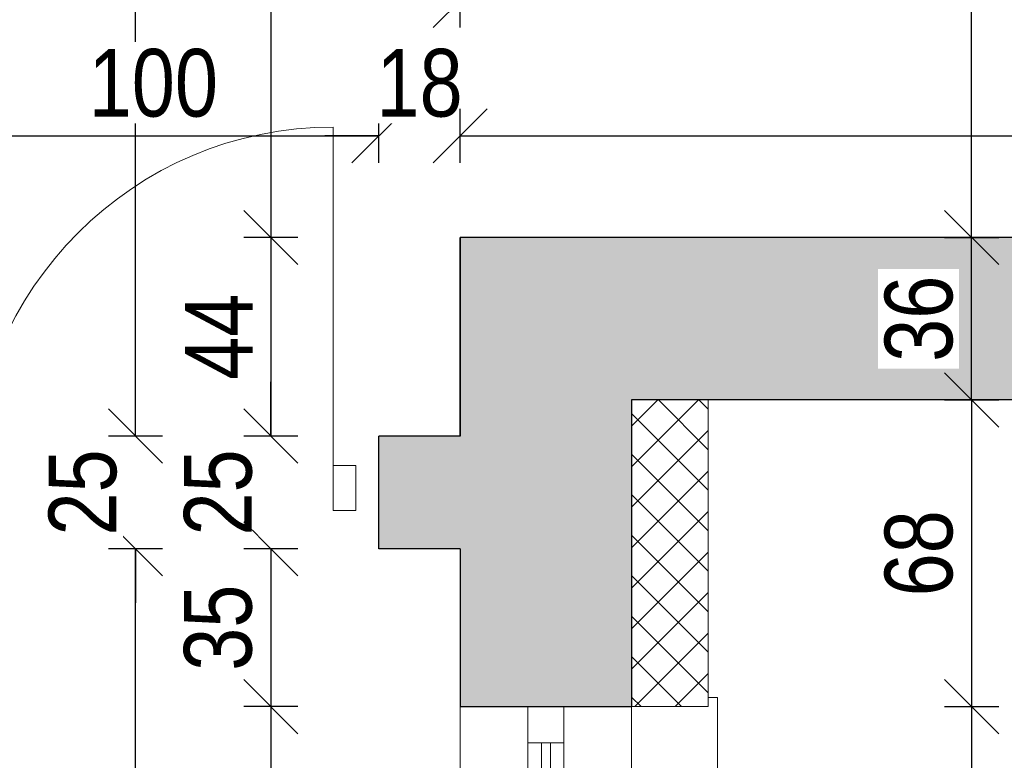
# Model space of a CAD drawing. Header units: millimetres. Extents: x 31175 to 52214, y -18116 to -5516.
# Tile 86 of 155: x 35305 to 35523, y -8544 to -8380. Entities that reach past the tile are written whole.
import ezdxf

# ---------------------------------------------------------------- set-up
doc = ezdxf.new("R2010")
doc.units = ezdxf.units.MM
doc.layers.get('Defpoints').update_dxf_attribs({"color": 6})
for name, color, linetype, lineweight, true_color in [('A-izolacja', 7, 'Continuous', 9, 0x4775ff), ('A_CIENKA_WARSTWY', 7, 'Continuous', 15, 0x3a3a92), ('S_KRESKOWANIE_SC_ISTN', 7, 'Continuous', 0, 0x878787)]:
    doc.layers.add(name, color=color, linetype=linetype, lineweight=lineweight, true_color=true_color)
for name, color, linetype, lineweight in [('A-wymiar', 177, 'Continuous', 0), ('A_DRZWI-OKNA', 4, 'Continuous', 13), ('A_SCIANA_ISTN', 253, 'Continuous', 25)]:
    doc.layers.add(name, color=color, linetype=linetype, lineweight=lineweight)
doc.styles.add('wymiary', font='ARIALN.TTF')
doc.dimstyles.new('anka', dxfattribs={"dimtxt": 15, "dimasz": 12, "dimexe": 6, "dimexo": 0.0625, "dimgap": 4, "dimtad": 1, "dimdec": 0, "dimzin": 0, "dimdsep": 46, "dimtxsty": 'wymiary', "dimblk": 'OBLIQUE', "dimcen": 0.09, "dimclrt": 7, "dimadec": 0, "dimazin": 0, "dimtfac": 1, "dimtdec": 0, "dimtix": 1, "dimtofl": 0, "dimtmove": 0, "dimatfit": 3, "dimldrblk": 'OBLIQUE', "dimfxl": 6, "dimfxlon": 1, "dimtfill": 1, "dimtolj": 1, "dimtzin": 0, "dimarcsym": 0})

# ---------------------------------------------------------------- blocks, each defined once
blk = doc.blocks.new('*U22')
at = {"layer": 'A_DRZWI-OKNA'}
for points in [[(-38, 60), (0, 60), (0, -22), (-38, -22)], [(-23, 60), (-15, 60), (-15, -22), (-23, -22)]]:
    blk.add_lwpolyline(points, close=True, dxfattribs=at)
for points in [[(-15, 52), (-23, 52)], [(-20, 52), (-20, -14)], [(-18, 52), (-18, -14)], [(-15, -14), (-23, -14)]]:
    blk.add_lwpolyline(points, dxfattribs=at)
blk = doc.blocks.new('drzwi 800')
at = {"layer": 'A_DRZWI-OKNA'}
blk.add_line((110028.2, -38030.87), (110028.2, -37950.87), dxfattribs=at)
for points in [[(110023.2, -38035.87), (110028.2, -38035.87), (110028.2, -38025.87), (110023.2, -38025.87)], [(110108.2, -38035.87), (110113.2, -38035.87), (110113.2, -38025.87), (110108.2, -38025.87)]]:
    blk.add_lwpolyline(points, close=True, dxfattribs=at)
blk.add_arc((110028.2, -38030.87), 80, 0, 90, dxfattribs=at)
blk = doc.blocks.new('_OBLIQUE')
at = {"color": 0, "linetype": 'ByBlock'}
blk.add_line((-0.5, -0.5), (0.5, 0.5), dxfattribs=at)
blk = doc.blocks.new('*D307')
at = {"layer": 'A-wymiar', "color": 0, "lineweight": -2, "transparency": 16777216}
for p, q in [((35366.59, -8075.45), (35354.59, -8075.45)), ((35360.59, -8075.45), (35360.59, -8428.45)), ((35366.59, -8428.45), (35354.59, -8428.45))]:
    blk.add_line(p, q, dxfattribs=at)
at = {"layer": 'Defpoints', "color": 0, "transparency": 16777216}
for p in [(35402.54, -8075.45), (35360.59, -8428.45), (35402.54, -8428.45)]:
    blk.add_point(p, dxfattribs=at)
at = {"layer": 'A-wymiar', "color": 0, "lineweight": -2, "transparency": 16777216, "xscale": 12, "yscale": 12, "zscale": 12}
for p, rotation in [((35360.59, -8075.45), 90), ((35360.59, -8428.45), 270)]:
    blk.add_blockref('_OBLIQUE', p, dxfattribs=dict(at, rotation=rotation))
at = {"layer": 'A-wymiar', "color": 7, "transparency": 16777216, "insert": (35348.93, -8251.95), "char_height": 15, "attachment_point": 5, "rotation": 90, "style": 'wymiary', "bg_fill": 3, "box_fill_scale": 1.1, "bg_fill_color": 256, "bg_fill_true_color": 13158600, "bg_fill_transparency": 0}
blk.add_mtext('\\A1;353', dxfattribs=at)
blk = doc.blocks.new('*D308')
at = {"layer": 'A-wymiar', "color": 0, "lineweight": -2, "transparency": 16777216}
for p, q in [((35366.59, -8428.45), (35354.59, -8428.45)), ((35360.59, -8428.45), (35360.59, -8472.45)), ((35366.59, -8472.45), (35354.59, -8472.45))]:
    blk.add_line(p, q, dxfattribs=at)
at = {"layer": 'Defpoints', "color": 0, "transparency": 16777216}
for p in [(35402.54, -8428.45), (35360.59, -8472.45), (35402.54, -8472.45)]:
    blk.add_point(p, dxfattribs=at)
at = {"layer": 'A-wymiar', "color": 0, "lineweight": -2, "transparency": 16777216, "xscale": 12, "yscale": 12, "zscale": 12}
for p, rotation in [((35360.59, -8428.45), 90), ((35360.59, -8472.45), 270)]:
    blk.add_blockref('_OBLIQUE', p, dxfattribs=dict(at, rotation=rotation))
at = {"layer": 'A-wymiar', "color": 7, "transparency": 16777216, "insert": (35349.09, -8450.45), "char_height": 15, "attachment_point": 5, "rotation": 90, "style": 'wymiary', "bg_fill": 3, "box_fill_scale": 1.1, "bg_fill_color": 256, "bg_fill_true_color": 13158600, "bg_fill_transparency": 0}
blk.add_mtext('\\A1;44', dxfattribs=at)
blk = doc.blocks.new('*D309')
at = {"layer": 'A-wymiar', "color": 0, "lineweight": -2, "transparency": 16777216}
for p, q in [((35360.59, -8472.45), (35360.59, -8460.45)), ((35366.59, -8472.45), (35354.59, -8472.45)), ((35366.59, -8497.45), (35354.59, -8497.45)), ((35360.59, -8497.45), (35360.59, -8509.45))]:
    blk.add_line(p, q, dxfattribs=at)
at = {"layer": 'Defpoints', "color": 0, "transparency": 16777216}
for p in [(35402.54, -8472.45), (35360.59, -8497.45), (35384.54, -8497.45)]:
    blk.add_point(p, dxfattribs=at)
at = {"layer": 'A-wymiar', "color": 0, "lineweight": -2, "transparency": 16777216, "xscale": 12, "yscale": 12, "zscale": 12}
for p, rotation in [((35360.59, -8472.45), 270), ((35360.59, -8497.45), 90)]:
    blk.add_blockref('_OBLIQUE', p, dxfattribs=dict(at, rotation=rotation))
at = {"layer": 'A-wymiar', "color": 7, "transparency": 16777216, "insert": (35348.93, -8484.95), "char_height": 15, "attachment_point": 5, "rotation": 90, "style": 'wymiary', "bg_fill": 3, "box_fill_scale": 1.1, "bg_fill_color": 256, "bg_fill_true_color": 13158600, "bg_fill_transparency": 0}
blk.add_mtext('\\A1;25', dxfattribs=at)
blk = doc.blocks.new('*D310')
at = {"layer": 'A-wymiar', "color": 0, "lineweight": -2, "transparency": 16777216}
for p, q in [((35366.59, -8497.45), (35354.59, -8497.45)), ((35360.59, -8497.45), (35360.59, -8532.45)), ((35366.59, -8532.45), (35354.59, -8532.45))]:
    blk.add_line(p, q, dxfattribs=at)
at = {"layer": 'Defpoints', "color": 0, "transparency": 16777216}
for p in [(35384.54, -8497.45), (35360.59, -8532.45), (35402.54, -8532.45)]:
    blk.add_point(p, dxfattribs=at)
at = {"layer": 'A-wymiar', "color": 0, "lineweight": -2, "transparency": 16777216, "xscale": 12, "yscale": 12, "zscale": 12}
for p, rotation in [((35360.59, -8497.45), 90), ((35360.59, -8532.45), 270)]:
    blk.add_blockref('_OBLIQUE', p, dxfattribs=dict(at, rotation=rotation))
at = {"layer": 'A-wymiar', "color": 7, "transparency": 16777216, "insert": (35348.93, -8514.95), "char_height": 15, "attachment_point": 5, "rotation": 90, "style": 'wymiary', "bg_fill": 3, "box_fill_scale": 1.1, "bg_fill_color": 256, "bg_fill_true_color": 13158600, "bg_fill_transparency": 0}
blk.add_mtext('\\A1;35', dxfattribs=at)
blk = doc.blocks.new('*D311')
at = {"layer": 'A-wymiar', "color": 0, "lineweight": -2, "transparency": 16777216}
for p, q in [((35366.59, -8532.45), (35354.59, -8532.45)), ((35360.59, -8532.45), (35360.59, -8614.45)), ((35366.59, -8614.45), (35354.59, -8614.45))]:
    blk.add_line(p, q, dxfattribs=at)
at = {"layer": 'Defpoints', "color": 0, "transparency": 16777216}
for p in [(35402.54, -8532.45), (35360.59, -8614.45), (35402.54, -8614.45)]:
    blk.add_point(p, dxfattribs=at)
at = {"layer": 'A-wymiar', "color": 0, "lineweight": -2, "transparency": 16777216, "xscale": 12, "yscale": 12, "zscale": 12}
for p, rotation in [((35360.59, -8532.45), 90), ((35360.59, -8614.45), 270)]:
    blk.add_blockref('_OBLIQUE', p, dxfattribs=dict(at, rotation=rotation))
at = {"layer": 'A-wymiar', "color": 7, "transparency": 16777216, "insert": (35348.93, -8573.45), "char_height": 15, "attachment_point": 5, "rotation": 90, "style": 'wymiary', "bg_fill": 3, "box_fill_scale": 1.1, "bg_fill_color": 256, "bg_fill_true_color": 13158600, "bg_fill_transparency": 0}
blk.add_mtext('\\A1;82', dxfattribs=at)
blk = doc.blocks.new('*D322')
at = {"layer": 'A-wymiar', "color": 0, "lineweight": -2, "transparency": 16777216}
for p, q in [((35336.59, -8497.45), (35324.59, -8497.45)), ((35330.59, -8733.45), (35330.59, -8497.45)), ((35336.59, -8733.45), (35324.59, -8733.45))]:
    blk.add_line(p, q, dxfattribs=at)
at = {"layer": 'Defpoints', "color": 0, "transparency": 16777216}
for p in [(35330.59, -8497.45), (35402.54, -8497.45), (35402.54, -8733.45)]:
    blk.add_point(p, dxfattribs=at)
at = {"layer": 'A-wymiar', "color": 0, "lineweight": -2, "transparency": 16777216, "xscale": 12, "yscale": 12, "zscale": 12}
for p, rotation in [((35330.59, -8497.45), 90), ((35330.59, -8733.45), 270)]:
    blk.add_blockref('_OBLIQUE', p, dxfattribs=dict(at, rotation=rotation))
at = {"layer": 'A-wymiar', "color": 7, "transparency": 16777216, "insert": (35318.93, -8615.45), "char_height": 15, "attachment_point": 5, "rotation": 90, "style": 'wymiary', "bg_fill": 3, "box_fill_scale": 1.1, "bg_fill_color": 256, "bg_fill_true_color": 13158600, "bg_fill_transparency": 0}
blk.add_mtext('\\A1;236', dxfattribs=at)
blk = doc.blocks.new('*D323')
at = {"layer": 'A-wymiar', "color": 0, "lineweight": -2, "transparency": 16777216}
for p, q in [((35330.59, -8472.45), (35330.59, -8460.45)), ((35336.59, -8472.45), (35324.59, -8472.45)), ((35336.59, -8497.45), (35324.59, -8497.45)), ((35330.59, -8497.45), (35330.59, -8509.45))]:
    blk.add_line(p, q, dxfattribs=at)
at = {"layer": 'Defpoints', "color": 0, "transparency": 16777216}
for p in [(35330.59, -8472.45), (35402.54, -8472.45), (35402.54, -8497.45)]:
    blk.add_point(p, dxfattribs=at)
at = {"layer": 'A-wymiar', "color": 0, "lineweight": -2, "transparency": 16777216, "xscale": 12, "yscale": 12, "zscale": 12}
for p, rotation in [((35330.59, -8472.45), 270), ((35330.59, -8497.45), 90)]:
    blk.add_blockref('_OBLIQUE', p, dxfattribs=dict(at, rotation=rotation))
at = {"layer": 'A-wymiar', "color": 7, "transparency": 16777216, "insert": (35318.93, -8484.95), "char_height": 15, "attachment_point": 5, "rotation": 90, "style": 'wymiary', "bg_fill": 3, "box_fill_scale": 1.1, "bg_fill_color": 256, "bg_fill_true_color": 13158600, "bg_fill_transparency": 0}
blk.add_mtext('\\A1;25', dxfattribs=at)
blk = doc.blocks.new('*D324')
at = {"layer": 'A-wymiar', "color": 0, "lineweight": -2, "transparency": 16777216}
for p, q in [((35336.59, -8075.45), (35324.59, -8075.45)), ((35330.59, -8472.45), (35330.59, -8075.45)), ((35336.59, -8472.45), (35324.59, -8472.45))]:
    blk.add_line(p, q, dxfattribs=at)
at = {"layer": 'Defpoints', "color": 0, "transparency": 16777216}
for p in [(35330.59, -8075.45), (35440.54, -8075.45), (35402.54, -8472.45)]:
    blk.add_point(p, dxfattribs=at)
at = {"layer": 'A-wymiar', "color": 0, "lineweight": -2, "transparency": 16777216, "xscale": 12, "yscale": 12, "zscale": 12}
for p, rotation in [((35330.59, -8075.45), 90), ((35330.59, -8472.45), 270)]:
    blk.add_blockref('_OBLIQUE', p, dxfattribs=dict(at, rotation=rotation))
at = {"layer": 'A-wymiar', "color": 7, "transparency": 16777216, "insert": (35318.93, -8273.95), "char_height": 15, "attachment_point": 5, "rotation": 90, "style": 'wymiary', "bg_fill": 3, "box_fill_scale": 1.1, "bg_fill_color": 256, "bg_fill_true_color": 13158600, "bg_fill_transparency": 0}
blk.add_mtext('\\A1;397', dxfattribs=at)
blk = doc.blocks.new('*D355')
at = {"layer": 'A-wymiar', "color": 0, "lineweight": -2, "transparency": 16777216}
for p, q in [((35284.54, -8411.89), (35284.54, -8399.89)), ((35384.54, -8411.89), (35384.54, -8399.89)), ((35284.54, -8405.89), (35384.54, -8405.89))]:
    blk.add_line(p, q, dxfattribs=at)
at = {"layer": 'Defpoints', "color": 0, "transparency": 16777216}
for p in [(35384.54, -8405.89), (35284.54, -8472.45), (35384.54, -8472.45)]:
    blk.add_point(p, dxfattribs=at)
at = {"layer": 'A-wymiar', "color": 0, "lineweight": -2, "transparency": 16777216, "xscale": 12, "yscale": 12, "zscale": 12, "rotation": 180}
blk.add_blockref('_OBLIQUE', (35284.54, -8405.89), dxfattribs=at)
at = {"layer": 'A-wymiar', "color": 0, "lineweight": -2, "transparency": 16777216, "xscale": 12, "yscale": 12, "zscale": 12}
blk.add_blockref('_OBLIQUE', (35384.54, -8405.89), dxfattribs=at)
at = {"layer": 'A-wymiar', "color": 7, "transparency": 16777216, "insert": (35334.54, -8394.23), "char_height": 15, "attachment_point": 5, "style": 'wymiary', "bg_fill": 3, "box_fill_scale": 1.1, "bg_fill_color": 256, "bg_fill_true_color": 13158600, "bg_fill_transparency": 0}
blk.add_mtext('\\A1;100', dxfattribs=at)
blk = doc.blocks.new('*D356')
at = {"layer": 'A-wymiar', "color": 0, "lineweight": -2, "transparency": 16777216}
for p, q in [((35384.54, -8411.89), (35384.54, -8399.89)), ((35402.54, -8411.89), (35402.54, -8399.89)), ((35384.54, -8405.89), (35372.54, -8405.89)), ((35402.54, -8405.89), (35414.54, -8405.89))]:
    blk.add_line(p, q, dxfattribs=at)
at = {"layer": 'Defpoints', "color": 0, "transparency": 16777216}
for p in [(35402.54, -8405.89), (35384.54, -8472.45), (35402.54, -8472.45)]:
    blk.add_point(p, dxfattribs=at)
at = {"layer": 'A-wymiar', "color": 0, "lineweight": -2, "transparency": 16777216, "xscale": 12, "yscale": 12, "zscale": 12}
blk.add_blockref('_OBLIQUE', (35384.54, -8405.89), dxfattribs=at)
at = {"layer": 'A-wymiar', "color": 0, "lineweight": -2, "transparency": 16777216, "xscale": 12, "yscale": 12, "zscale": 12, "rotation": 180}
blk.add_blockref('_OBLIQUE', (35402.54, -8405.89), dxfattribs=at)
at = {"layer": 'A-wymiar', "color": 7, "transparency": 16777216, "insert": (35393.54, -8394.23), "char_height": 15, "attachment_point": 5, "style": 'wymiary', "bg_fill": 3, "box_fill_scale": 1.1, "bg_fill_color": 256, "bg_fill_true_color": 13158600, "bg_fill_transparency": 0}
blk.add_mtext('\\A1;18', dxfattribs=at)
blk = doc.blocks.new('*D142')
at = {"layer": 'A-wymiar', "color": 0, "lineweight": -2, "transparency": 16777216}
for p, q in [((35402.54, -8411.89), (35402.54, -8399.89)), ((36031.54, -8411.89), (36031.54, -8399.89)), ((35402.54, -8405.89), (36031.54, -8405.89))]:
    blk.add_line(p, q, dxfattribs=at)
at = {"layer": 'Defpoints', "color": 0, "transparency": 16777216}
for p in [(36031.54, -8405.89), (36031.54, -8428.45), (35402.54, -8472.45)]:
    blk.add_point(p, dxfattribs=at)
at = {"layer": 'A-wymiar', "color": 0, "lineweight": -2, "transparency": 16777216, "xscale": 12, "yscale": 12, "zscale": 12, "rotation": 180}
blk.add_blockref('_OBLIQUE', (35402.54, -8405.89), dxfattribs=at)
at = {"layer": 'A-wymiar', "color": 0, "lineweight": -2, "transparency": 16777216, "xscale": 12, "yscale": 12, "zscale": 12}
blk.add_blockref('_OBLIQUE', (36031.54, -8405.89), dxfattribs=at)
at = {"layer": 'A-wymiar', "color": 7, "transparency": 16777216, "insert": (35717.04, -8394.23), "char_height": 15, "attachment_point": 5, "style": 'wymiary', "bg_fill": 3, "box_fill_scale": 1.1, "bg_fill_color": 256, "bg_fill_true_color": 13158600, "bg_fill_transparency": 0}
blk.add_mtext('\\A1;629', dxfattribs=at)
blk = doc.blocks.new('*D143')
at = {"layer": 'A-wymiar', "color": 0, "lineweight": -2, "transparency": 16777216}
for p, q in [((35402.54, -8381.89), (35402.54, -8369.89)), ((36031.54, -8381.89), (36031.54, -8369.89)), ((36031.54, -8375.89), (35402.54, -8375.89))]:
    blk.add_line(p, q, dxfattribs=at)
at = {"layer": 'Defpoints', "color": 0, "transparency": 16777216}
for p in [(35402.54, -8375.89), (35402.54, -8428.45), (36031.54, -8428.45)]:
    blk.add_point(p, dxfattribs=at)
at = {"layer": 'A-wymiar', "color": 0, "lineweight": -2, "transparency": 16777216, "xscale": 12, "yscale": 12, "zscale": 12, "rotation": 180}
blk.add_blockref('_OBLIQUE', (35402.54, -8375.89), dxfattribs=at)
at = {"layer": 'A-wymiar', "color": 0, "lineweight": -2, "transparency": 16777216, "xscale": 12, "yscale": 12, "zscale": 12}
blk.add_blockref('_OBLIQUE', (36031.54, -8375.89), dxfattribs=at)
at = {"layer": 'A-wymiar', "color": 7, "transparency": 16777216, "insert": (35717.04, -8364.23), "char_height": 15, "attachment_point": 5, "style": 'wymiary', "bg_fill": 3, "box_fill_scale": 1.1, "bg_fill_color": 256, "bg_fill_true_color": 13158600, "bg_fill_transparency": 0}
blk.add_mtext('\\A1;629', dxfattribs=at)
blk = doc.blocks.new('*D144')
at = {"layer": 'A-wymiar', "color": 0, "lineweight": -2, "transparency": 16777216}
for p, q in [((34604.54, -8381.89), (34604.54, -8369.89)), ((35402.54, -8381.89), (35402.54, -8369.89)), ((35402.54, -8375.89), (34604.54, -8375.89))]:
    blk.add_line(p, q, dxfattribs=at)
at = {"layer": 'Defpoints', "color": 0, "transparency": 16777216}
for p in [(34604.54, -8375.89), (35402.54, -8428.45), (34604.54, -8472.45)]:
    blk.add_point(p, dxfattribs=at)
at = {"layer": 'A-wymiar', "color": 0, "lineweight": -2, "transparency": 16777216, "xscale": 12, "yscale": 12, "zscale": 12, "rotation": 180}
blk.add_blockref('_OBLIQUE', (34604.54, -8375.89), dxfattribs=at)
at = {"layer": 'A-wymiar', "color": 0, "lineweight": -2, "transparency": 16777216, "xscale": 12, "yscale": 12, "zscale": 12}
blk.add_blockref('_OBLIQUE', (35402.54, -8375.89), dxfattribs=at)
at = {"layer": 'A-wymiar', "color": 7, "transparency": 16777216, "insert": (35003.54, -8364.23), "char_height": 15, "attachment_point": 5, "style": 'wymiary', "bg_fill": 3, "box_fill_scale": 1.1, "bg_fill_color": 256, "bg_fill_true_color": 13158600, "bg_fill_transparency": 0}
blk.add_mtext('\\A1;798', dxfattribs=at)
blk = doc.blocks.new('*D357')
at = {"layer": 'A-wymiar', "color": 0, "lineweight": -2, "transparency": 16777216}
for p, q in [((35109.54, -8672.19), (35109.54, -8684.19)), ((35402.54, -8672.19), (35402.54, -8684.19)), ((35402.54, -8678.19), (35109.54, -8678.19))]:
    blk.add_line(p, q, dxfattribs=at)
at = {"layer": 'Defpoints', "color": 0, "transparency": 16777216}
for p in [(35109.54, -8497.45), (35402.54, -8497.45), (35109.54, -8678.19)]:
    blk.add_point(p, dxfattribs=at)
at = {"layer": 'A-wymiar', "color": 0, "lineweight": -2, "transparency": 16777216, "xscale": 12, "yscale": 12, "zscale": 12, "rotation": 180}
blk.add_blockref('_OBLIQUE', (35109.54, -8678.19), dxfattribs=at)
at = {"layer": 'A-wymiar', "color": 0, "lineweight": -2, "transparency": 16777216, "xscale": 12, "yscale": 12, "zscale": 12}
blk.add_blockref('_OBLIQUE', (35402.54, -8678.19), dxfattribs=at)
at = {"layer": 'A-wymiar', "color": 7, "transparency": 16777216, "insert": (35256.04, -8666.53), "char_height": 15, "attachment_point": 5, "style": 'wymiary', "bg_fill": 3, "box_fill_scale": 1.1, "bg_fill_color": 256, "bg_fill_true_color": 13158600, "bg_fill_transparency": 0}
blk.add_mtext('\\A1;293', dxfattribs=at)
blk = doc.blocks.new('*D381')
at = {"layer": 'A-wymiar', "color": 0, "lineweight": -2, "transparency": 16777216}
for p, q in [((35509.89, -8464.45), (35521.89, -8464.45)), ((35515.89, -8464.45), (35515.89, -8532.45)), ((35509.89, -8532.45), (35521.89, -8532.45))]:
    blk.add_line(p, q, dxfattribs=at)
at = {"layer": 'Defpoints', "color": 0, "transparency": 16777216}
for p in [(35440.54, -8464.45), (35440.54, -8532.45), (35515.89, -8532.45)]:
    blk.add_point(p, dxfattribs=at)
at = {"layer": 'A-wymiar', "color": 0, "lineweight": -2, "transparency": 16777216, "xscale": 12, "yscale": 12, "zscale": 12}
for p, rotation in [((35515.89, -8464.45), 90), ((35515.89, -8532.45), 270)]:
    blk.add_blockref('_OBLIQUE', p, dxfattribs=dict(at, rotation=rotation))
at = {"layer": 'A-wymiar', "color": 7, "transparency": 16777216, "insert": (35504.23, -8498.45), "char_height": 15, "attachment_point": 5, "rotation": 90, "style": 'wymiary', "bg_fill": 3, "box_fill_scale": 1.1, "bg_fill_color": 256, "bg_fill_true_color": 13158600, "bg_fill_transparency": 0}
blk.add_mtext('\\A1;68', dxfattribs=at)
blk = doc.blocks.new('*D382')
at = {"layer": 'A-wymiar', "color": 0, "lineweight": -2, "transparency": 16777216}
for p, q in [((35509.89, -8532.45), (35521.89, -8532.45)), ((35515.89, -8532.45), (35515.89, -8614.45)), ((35509.89, -8614.45), (35521.89, -8614.45))]:
    blk.add_line(p, q, dxfattribs=at)
at = {"layer": 'Defpoints', "color": 0, "transparency": 16777216}
for p in [(35440.54, -8532.45), (35440.54, -8614.45), (35515.89, -8614.45)]:
    blk.add_point(p, dxfattribs=at)
at = {"layer": 'A-wymiar', "color": 0, "lineweight": -2, "transparency": 16777216, "xscale": 12, "yscale": 12, "zscale": 12}
for p, rotation in [((35515.89, -8532.45), 90), ((35515.89, -8614.45), 270)]:
    blk.add_blockref('_OBLIQUE', p, dxfattribs=dict(at, rotation=rotation))
at = {"layer": 'A-wymiar', "color": 7, "transparency": 16777216, "insert": (35504.23, -8573.45), "char_height": 15, "attachment_point": 5, "rotation": 90, "style": 'wymiary', "bg_fill": 3, "box_fill_scale": 1.1, "bg_fill_color": 256, "bg_fill_true_color": 13158600, "bg_fill_transparency": 0}
blk.add_mtext('\\A1;82', dxfattribs=at)
blk = doc.blocks.new('*D156')
at = {"layer": 'A-wymiar', "color": 0, "lineweight": -2, "transparency": 16777216}
for p, q in [((35539.89, -8464.45), (35551.89, -8464.45)), ((35545.89, -9337.45), (35545.89, -8464.45)), ((35539.89, -9337.45), (35551.89, -9337.45))]:
    blk.add_line(p, q, dxfattribs=at)
at = {"layer": 'Defpoints', "color": 0, "transparency": 16777216}
for p in [(35440.54, -8464.45), (35545.89, -8464.45), (35440.54, -9337.45)]:
    blk.add_point(p, dxfattribs=at)
at = {"layer": 'A-wymiar', "color": 0, "lineweight": -2, "transparency": 16777216, "xscale": 12, "yscale": 12, "zscale": 12}
for p, rotation in [((35545.89, -8464.45), 90), ((35545.89, -9337.45), 270)]:
    blk.add_blockref('_OBLIQUE', p, dxfattribs=dict(at, rotation=rotation))
at = {"layer": 'A-wymiar', "color": 7, "transparency": 16777216, "insert": (35534.23, -8900.95), "char_height": 15, "attachment_point": 5, "rotation": 90, "style": 'wymiary', "bg_fill": 3, "box_fill_scale": 1.1, "bg_fill_color": 256, "bg_fill_true_color": 13158600, "bg_fill_transparency": 0}
blk.add_mtext('\\A1;873', dxfattribs=at)
blk = doc.blocks.new('*D413')
at = {"layer": 'A-wymiar', "color": 0, "lineweight": -2, "transparency": 16777216}
for p, q in [((35509.89, -8428.45), (35521.89, -8428.45)), ((35515.89, -8464.45), (35515.89, -8428.45)), ((35509.89, -8464.45), (35521.89, -8464.45))]:
    blk.add_line(p, q, dxfattribs=at)
at = {"layer": 'Defpoints', "color": 0, "transparency": 16777216}
for p in [(35402.54, -8428.45), (35515.89, -8428.45), (35440.54, -8464.45)]:
    blk.add_point(p, dxfattribs=at)
at = {"layer": 'A-wymiar', "color": 0, "lineweight": -2, "transparency": 16777216, "xscale": 12, "yscale": 12, "zscale": 12}
for p, rotation in [((35515.89, -8428.45), 90), ((35515.89, -8464.45), 270)]:
    blk.add_blockref('_OBLIQUE', p, dxfattribs=dict(at, rotation=rotation))
at = {"layer": 'A-wymiar', "color": 7, "transparency": 16777216, "insert": (35504.23, -8446.45), "char_height": 15, "attachment_point": 5, "rotation": 90, "style": 'wymiary', "bg_fill": 3, "box_fill_scale": 1.1, "bg_fill_color": 256, "bg_fill_true_color": 13158600, "bg_fill_transparency": 0}
blk.add_mtext('\\A1;36', dxfattribs=at)
blk = doc.blocks.new('*D414')
at = {"layer": 'A-wymiar', "color": 0, "lineweight": -2, "transparency": 16777216}
for p, q in [((35509.89, -7957.45), (35521.89, -7957.45)), ((35515.89, -8428.45), (35515.89, -7957.45)), ((35509.89, -8428.45), (35521.89, -8428.45))]:
    blk.add_line(p, q, dxfattribs=at)
at = {"layer": 'Defpoints', "color": 0, "transparency": 16777216}
for p in [(35440.54, -7957.45), (35515.89, -7957.45), (35402.54, -8428.45)]:
    blk.add_point(p, dxfattribs=at)
at = {"layer": 'A-wymiar', "color": 0, "lineweight": -2, "transparency": 16777216, "xscale": 12, "yscale": 12, "zscale": 12}
for p, rotation in [((35515.89, -7957.45), 90), ((35515.89, -8428.45), 270)]:
    blk.add_blockref('_OBLIQUE', p, dxfattribs=dict(at, rotation=rotation))
at = {"layer": 'A-wymiar', "color": 7, "transparency": 16777216, "insert": (35504.36, -8192.95), "char_height": 15, "attachment_point": 5, "rotation": 90, "style": 'wymiary', "bg_fill": 3, "box_fill_scale": 1.1, "bg_fill_color": 256, "bg_fill_true_color": 13158600, "bg_fill_transparency": 0}
blk.add_mtext('\\A1;471', dxfattribs=at)
blk = doc.blocks.new('*D159')
at = {"layer": 'A-wymiar', "color": 0, "lineweight": -2, "transparency": 16777216}
for p, q in [((35539.89, -8428.45), (35551.89, -8428.45)), ((35545.89, -8464.45), (35545.89, -8428.45)), ((35539.89, -8464.45), (35551.89, -8464.45))]:
    blk.add_line(p, q, dxfattribs=at)
at = {"layer": 'Defpoints', "color": 0, "transparency": 16777216}
for p in [(35515.89, -8428.45), (35545.89, -8428.45), (35440.54, -8464.45)]:
    blk.add_point(p, dxfattribs=at)
at = {"layer": 'A-wymiar', "color": 0, "lineweight": -2, "transparency": 16777216, "xscale": 12, "yscale": 12, "zscale": 12}
for p, rotation in [((35545.89, -8428.45), 90), ((35545.89, -8464.45), 270)]:
    blk.add_blockref('_OBLIQUE', p, dxfattribs=dict(at, rotation=rotation))
at = {"layer": 'A-wymiar', "color": 7, "transparency": 16777216, "insert": (35534.23, -8446.45), "char_height": 15, "attachment_point": 5, "rotation": 90, "style": 'wymiary', "bg_fill": 3, "box_fill_scale": 1.1, "bg_fill_color": 256, "bg_fill_true_color": 13158600, "bg_fill_transparency": 0}
blk.add_mtext('\\A1;36', dxfattribs=at)
blk = doc.blocks.new('*D160')
at = {"layer": 'A-wymiar', "color": 0, "lineweight": -2, "transparency": 16777216}
for p, q in [((35551.89, -8397.07), (35539.89, -8397.07)), ((35545.89, -8428.45), (35545.89, -8397.07)), ((35539.89, -8428.45), (35551.89, -8428.45))]:
    blk.add_line(p, q, dxfattribs=at)
at = {"layer": 'Defpoints', "color": 0, "transparency": 16777216}
for p in [(35545.89, -8397.07), (36031.54, -8397.07), (35515.89, -8428.45)]:
    blk.add_point(p, dxfattribs=at)
at = {"layer": 'A-wymiar', "color": 0, "lineweight": -2, "transparency": 16777216, "xscale": 12, "yscale": 12, "zscale": 12}
for p, rotation in [((35545.89, -8397.07), 90), ((35545.89, -8428.45), 270)]:
    blk.add_blockref('_OBLIQUE', p, dxfattribs=dict(at, rotation=rotation))
at = {"layer": 'A-wymiar', "color": 7, "transparency": 16777216, "insert": (35534.23, -8412.76), "char_height": 15, "attachment_point": 5, "rotation": 90, "style": 'wymiary', "bg_fill": 3, "box_fill_scale": 1.1, "bg_fill_color": 256, "bg_fill_true_color": 13158600, "bg_fill_transparency": 0}
blk.add_mtext('\\A1;31', dxfattribs=at)

msp = doc.modelspace()

# ---------------------------------------------------------------- hatches: boundary and pattern name
at = {"layer": 'A-izolacja', "transparency": 33554687}
h = msp.add_hatch(dxfattribs=at)
h.set_pattern_fill('ANSI37', color=256, scale=2)
h.set_pattern_definition([(45, (-7.632, -4.99), (-4.4901281, 4.4901281), []), (135, (-7.632, -4.99), (-4.4901281, -4.4901281), [])])
h.paths.add_polyline_path([(35457.54, -8464.45), (35440.54, -8464.45), (35440.54, -8532.45), (35457.54, -8532.45)])
at = {"layer": 'S_KRESKOWANIE_SC_ISTN', "transparency": 33554559}
h = msp.add_hatch(color=256, dxfattribs=at)
h.dxf.hatch_style = 1
h.paths.add_polyline_path([(36067.54, -8397.07), (36031.54, -8397.07), (36031.54, -8428.45), (35402.54, -8428.45), (35402.54, -8472.45), (35384.54, -8472.45), (35384.54, -8497.45), (35402.54, -8497.45), (35402.54, -8532.45), (35440.54, -8532.45), (35440.54, -8464.45), (36067.54, -8464.45)])

# ---------------------------------------------------------------- linework, layer by layer
at = {"layer": 'A_SCIANA_ISTN'}
for points in [[(36031.54, -8397.07), (36031.54, -8428.45), (35402.54, -8428.45)], [(36067.54, -8397.07), (36067.54, -8464.45), (35440.54, -8464.45)], [(35402.54, -8428.45), (35402.54, -8472.45)], [(35402.54, -8472.45), (35402.54, -8428.45)], [(35402.54, -8472.45), (35402.54, -8428.45)], [(35440.54, -8464.45), (35440.54, -8532.45)], [(35402.54, -8472.45), (35384.54, -8472.45)], [(35384.54, -8497.45), (35384.54, -8472.45)], [(35402.54, -8497.45), (35384.54, -8497.45)], [(35402.54, -8497.45), (35402.54, -8532.45)], [(35402.54, -8532.45), (35440.54, -8532.45)]]:
    msp.add_lwpolyline(points, dxfattribs=at)

# ---------------------------------------------------------------- block references
at = {"layer": 'A_DRZWI-OKNA'}
msp.add_blockref('*U22', (35440.54, -8592.45), dxfattribs=at)
at = {"layer": 'A_SCIANA_ISTN', "xscale": -1}
msp.add_blockref('drzwi 800', (145402.63, 29546.92), dxfattribs=at)

# ---------------------------------------------------------------- next in the draw order: dimensions: what is measured, and where the dimension line sits
at = {"layer": 'A-wymiar'}
dim = msp.add_linear_dim(base=(35360.59, -8428.45), p1=(35402.54, -8075.45), p2=(35402.54, -8428.45), angle=90, dimstyle='anka', override={"dimtmove": 1}, dxfattribs=at)
dim.commit()
dim.dimension.update_dxf_attribs({"geometry": '*D307', "text_midpoint": (35348.93, -8251.95)})

# ---------------------------------------------------------------- next in the draw order: dimensions: what is measured, and where the dimension line sits
dim = msp.add_linear_dim(base=(35360.59, -8472.45), p1=(35402.54, -8428.45), p2=(35402.54, -8472.45), angle=90, dimstyle='anka', override={"dimtmove": 1}, dxfattribs=at)
dim.commit()
dim.dimension.update_dxf_attribs({"geometry": '*D308', "text_midpoint": (35349.09, -8450.45)})

# ---------------------------------------------------------------- next in the draw order: dimensions: what is measured, and where the dimension line sits
dim = msp.add_linear_dim(base=(35360.59, -8497.45), p1=(35402.54, -8472.45), p2=(35384.54, -8497.45), angle=90, dimstyle='anka', override={"dimtmove": 1}, dxfattribs=at)
dim.commit()
dim.dimension.update_dxf_attribs({"geometry": '*D309', "text_midpoint": (35348.93, -8484.95)})

# ---------------------------------------------------------------- next in the draw order: dimensions: what is measured, and where the dimension line sits
dim = msp.add_linear_dim(base=(35360.59, -8532.45), p1=(35384.54, -8497.45), p2=(35402.54, -8532.45), angle=90, dimstyle='anka', override={"dimtmove": 1}, dxfattribs=at)
dim.commit()
dim.dimension.update_dxf_attribs({"geometry": '*D310', "text_midpoint": (35348.93, -8514.95)})

# ---------------------------------------------------------------- next in the draw order: dimensions: what is measured, and where the dimension line sits
dim = msp.add_linear_dim(base=(35360.59, -8614.45), p1=(35402.54, -8532.45), p2=(35402.54, -8614.45), angle=90, dimstyle='anka', override={"dimtmove": 1}, dxfattribs=at)
dim.commit()
dim.dimension.update_dxf_attribs({"geometry": '*D311', "text_midpoint": (35348.93, -8573.45)})

# ---------------------------------------------------------------- next in the draw order: dimensions: what is measured, and where the dimension line sits
dim = msp.add_linear_dim(base=(35330.59, -8497.45), p1=(35402.54, -8733.45), p2=(35402.54, -8497.45), angle=90, dimstyle='anka', override={"dimtmove": 1}, dxfattribs=at)
dim.commit()
dim.dimension.update_dxf_attribs({"geometry": '*D322', "text_midpoint": (35318.93, -8615.45)})

# ---------------------------------------------------------------- next in the draw order: dimensions: what is measured, and where the dimension line sits
dim = msp.add_linear_dim(base=(35330.59, -8472.45), p1=(35402.54, -8497.45), p2=(35402.54, -8472.45), angle=90, dimstyle='anka', override={"dimtmove": 1}, dxfattribs=at)
dim.commit()
dim.dimension.update_dxf_attribs({"geometry": '*D323', "text_midpoint": (35318.93, -8484.95)})

# ---------------------------------------------------------------- next in the draw order: dimensions: what is measured, and where the dimension line sits
dim = msp.add_linear_dim(base=(35330.59, -8075.45), p1=(35402.54, -8472.45), p2=(35440.54, -8075.45), angle=90, dimstyle='anka', override={"dimtmove": 1}, dxfattribs=at)
dim.commit()
dim.dimension.update_dxf_attribs({"geometry": '*D324', "text_midpoint": (35318.93, -8273.95)})
dim = msp.add_linear_dim(base=(35109.54, -8678.19), p1=(35402.54, -8497.45), p2=(35109.54, -8497.45), dimstyle='anka', dxfattribs=at)
dim.commit()
dim.dimension.update_dxf_attribs({"geometry": '*D357', "text_midpoint": (35256.04, -8666.53)})

# ---------------------------------------------------------------- next in the draw order: dimensions: what is measured, and where the dimension line sits
dim = msp.add_linear_dim(base=(35384.54, -8405.89), p1=(35284.54, -8472.45), p2=(35384.54, -8472.45), dimstyle='anka', override={"dimtmove": 1}, dxfattribs=at)
dim.commit()
dim.dimension.update_dxf_attribs({"geometry": '*D355', "text_midpoint": (35334.54, -8394.23)})

# ---------------------------------------------------------------- next in the draw order: dimensions: what is measured, and where the dimension line sits
dim = msp.add_linear_dim(base=(35402.54, -8405.89), p1=(35384.54, -8472.45), p2=(35402.54, -8472.45), dimstyle='anka', override={"dimtmove": 1}, dxfattribs=at)
dim.commit()
dim.dimension.update_dxf_attribs({"geometry": '*D356', "text_midpoint": (35393.54, -8394.23)})

# ---------------------------------------------------------------- next in the draw order: dimensions: what is measured, and where the dimension line sits
dim = msp.add_linear_dim(base=(36031.54, -8405.89), p1=(35402.54, -8472.45), p2=(36031.54, -8428.45), dimstyle='anka', override={"dimtmove": 1}, dxfattribs=at)
dim.commit()
dim.dimension.update_dxf_attribs({"geometry": '*D142', "text_midpoint": (35717.04, -8394.23)})

# ---------------------------------------------------------------- next in the draw order: dimensions: what is measured, and where the dimension line sits
dim = msp.add_linear_dim(base=(35402.54, -8375.89), p1=(36031.54, -8428.45), p2=(35402.54, -8428.45), dimstyle='anka', dxfattribs=at)
dim.commit()
dim.dimension.update_dxf_attribs({"geometry": '*D143', "text_midpoint": (35717.04, -8364.23)})
dim = msp.add_linear_dim(base=(35515.89, -8532.45), p1=(35440.54, -8464.45), p2=(35440.54, -8532.45), angle=90, dimstyle='anka', dxfattribs=at)
dim.commit()
dim.dimension.update_dxf_attribs({"geometry": '*D381', "text_midpoint": (35504.23, -8498.45)})

# ---------------------------------------------------------------- next in the draw order: dimensions: what is measured, and where the dimension line sits
dim = msp.add_linear_dim(base=(34604.54, -8375.89), p1=(35402.54, -8428.45), p2=(34604.54, -8472.45), dimstyle='anka', override={"dimtmove": 1}, dxfattribs=at)
dim.commit()
dim.dimension.update_dxf_attribs({"geometry": '*D144', "text_midpoint": (35003.54, -8364.23)})
dim = msp.add_linear_dim(base=(35515.89, -8614.45), p1=(35440.54, -8532.45), p2=(35440.54, -8614.45), angle=90, dimstyle='anka', override={"dimtmove": 1}, dxfattribs=at)
dim.commit()
dim.dimension.update_dxf_attribs({"geometry": '*D382', "text_midpoint": (35504.23, -8573.45)})

# ---------------------------------------------------------------- next in the draw order: dimensions: what is measured, and where the dimension line sits
dim = msp.add_linear_dim(base=(35545.89, -8464.45), p1=(35440.54, -9337.45), p2=(35440.54, -8464.45), angle=90, dimstyle='anka', dxfattribs=at)
dim.commit()
dim.dimension.update_dxf_attribs({"geometry": '*D156', "text_midpoint": (35534.23, -8900.95)})

# ---------------------------------------------------------------- next in the draw order: linework, layer by layer
at = {"layer": 'A-izolacja'}
msp.add_lwpolyline([(35457.54, -8532.45), (35440.54, -8532.45)], dxfattribs=at)
at = {"layer": 'A_CIENKA_WARSTWY'}
msp.add_lwpolyline([(35457.54, -8530.45), (35459.54, -8530.45), (35459.54, -8614.45), (35459.54, -8616.45), (35457.54, -8616.45)], dxfattribs=at)

# ---------------------------------------------------------------- next in the draw order: dimensions: what is measured, and where the dimension line sits
at = {"layer": 'A-wymiar'}
dim = msp.add_linear_dim(base=(35515.89, -8428.45), p1=(35440.54, -8464.45), p2=(35402.54, -8428.45), angle=90, dimstyle='anka', override={"dimtmove": 1}, dxfattribs=at)
dim.commit()
dim.dimension.update_dxf_attribs({"geometry": '*D413', "text_midpoint": (35504.23, -8446.45)})

# ---------------------------------------------------------------- next in the draw order: dimensions: what is measured, and where the dimension line sits
dim = msp.add_linear_dim(base=(35515.89, -7957.45), p1=(35402.54, -8428.45), p2=(35440.54, -7957.45), angle=90, dimstyle='anka', override={"dimtmove": 1}, dxfattribs=at)
dim.commit()
dim.dimension.update_dxf_attribs({"geometry": '*D414', "text_midpoint": (35504.36, -8192.95)})

# ---------------------------------------------------------------- next in the draw order: dimensions: what is measured, and where the dimension line sits
dim = msp.add_linear_dim(base=(35545.89, -8428.45), p1=(35440.54, -8464.45), p2=(35515.89, -8428.45), angle=90, dimstyle='anka', override={"dimtmove": 1}, dxfattribs=at)
dim.commit()
dim.dimension.update_dxf_attribs({"geometry": '*D159', "text_midpoint": (35534.23, -8446.45)})

# ---------------------------------------------------------------- next in the draw order: linework, layer by layer
at = {"layer": 'A-izolacja'}
msp.add_lwpolyline([(35440.54, -8464.45), (35457.54, -8464.45), (35457.54, -8532.45)], dxfattribs=at)

# ---------------------------------------------------------------- next in the draw order: dimensions: what is measured, and where the dimension line sits
at = {"layer": 'A-wymiar'}
dim = msp.add_linear_dim(base=(35545.89, -8397.07), p1=(35515.89, -8428.45), p2=(36031.54, -8397.07), angle=90, dimstyle='anka', override={"dimtmove": 1}, dxfattribs=at)
dim.commit()
dim.dimension.update_dxf_attribs({"geometry": '*D160', "text_midpoint": (35534.23, -8412.76)})

doc.saveas('drawing.dxf')
